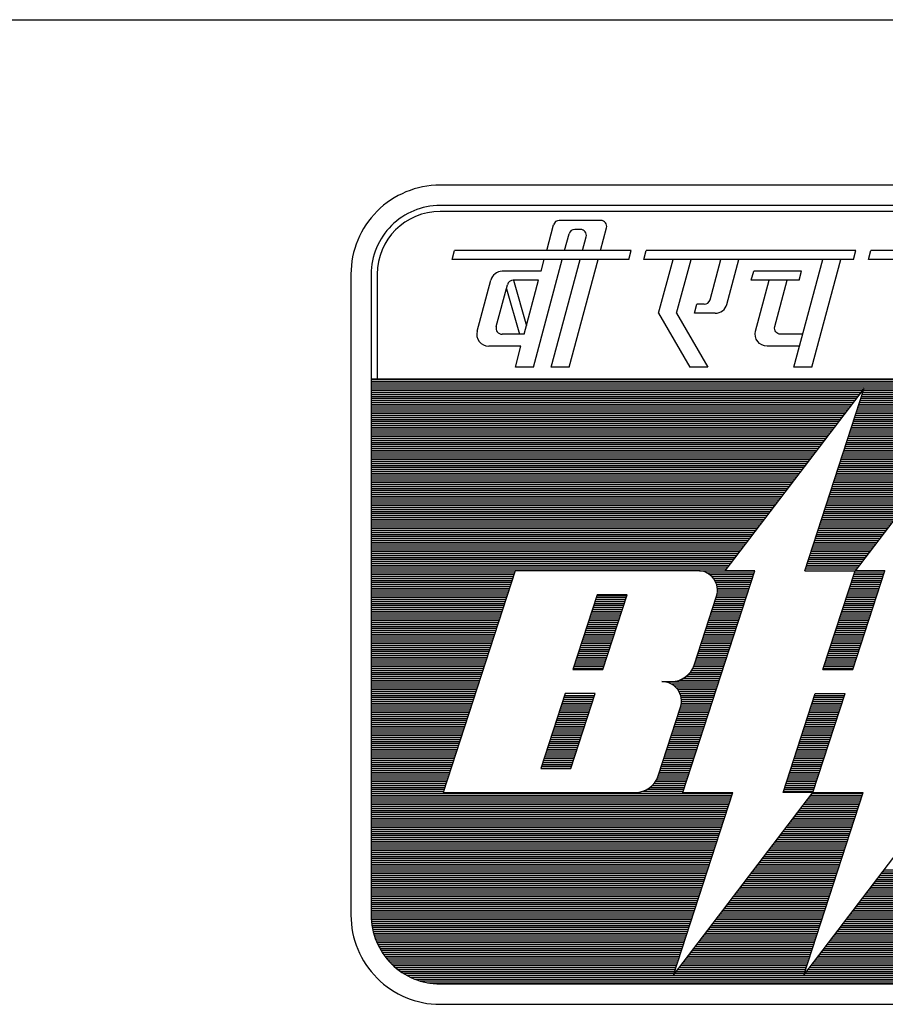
# Model space of a CAD drawing. Extents: x 18893 to 3351893, y -610358 to 406739.
# Tile 51 of 120: x 188106 to 190138, y 288477 to 290789. Entities that reach past the tile are written whole.
import ezdxf

# ---------------------------------------------------------------- set-up
doc = ezdxf.new("R2010")
doc.units = 0
doc.header["$LTSCALE"] = 800
doc.header["$MEASUREMENT"] = 0
doc.linetypes.add('CONTINOUS', pattern=[0])
doc.layers.get('0').update_dxf_attribs({"linetype": 'CONTINUOUS'})

# ---------------------------------------------------------------- blocks, each defined once
blk = doc.blocks.new('*X15')
at = {"color": 0}
for p, q in [((1.977, 11.67), (16.977, 11.67)), ((1.977, 11.64), (16.977, 11.64)), ((1.977, 11.61), (16.977, 11.61)), ((1.977, 11.58), (16.977, 11.58)), ((1.977, 11.55), (16.977, 11.55)), ((1.977, 11.52), (9.685, 11.52)), ((1.977, 11.49), (9.663, 11.49)), ((1.977, 11.46), (9.64, 11.46)), ((1.977, 11.43), (9.617, 11.43)), ((9.661, 11.43), (11.656, 11.43)), ((9.67, 11.46), (11.679, 11.46)), ((9.68, 11.49), (11.702, 11.49)), ((9.69, 11.52), (11.724, 11.52)), ((1.977, 11.4), (9.594, 11.4)), ((1.977, 11.37), (9.571, 11.37)), ((1.977, 11.34), (9.548, 11.34)), ((1.977, 11.31), (9.525, 11.31)), ((1.977, 11.28), (9.502, 11.28)), ((9.612, 11.28), (11.541, 11.28)), ((9.622, 11.31), (11.564, 11.31)), ((9.631, 11.34), (11.587, 11.34)), ((9.641, 11.37), (11.61, 11.37)), ((9.651, 11.4), (11.633, 11.4)), ((1.977, 11.25), (9.479, 11.25)), ((1.977, 11.22), (9.456, 11.22)), ((1.977, 11.19), (9.433, 11.19)), ((1.977, 11.16), (9.411, 11.16)), ((1.977, 11.13), (9.388, 11.13)), ((1.977, 11.1), (9.365, 11.1)), ((9.553, 11.1), (11.404, 11.1)), ((9.563, 11.13), (11.427, 11.13)), ((9.573, 11.16), (11.45, 11.16)), ((9.583, 11.19), (11.473, 11.19)), ((9.592, 11.22), (11.495, 11.22)), ((9.602, 11.25), (11.518, 11.25)), ((1.977, 11.07), (9.342, 11.07)), ((1.977, 11.04), (9.319, 11.04)), ((1.977, 11.01), (9.296, 11.01)), ((1.977, 10.98), (9.273, 10.98)), ((1.977, 10.95), (9.25, 10.95)), ((9.505, 10.95), (11.289, 10.95)), ((9.514, 10.98), (11.312, 10.98)), ((9.524, 11.01), (11.335, 11.01)), ((9.534, 11.04), (11.358, 11.04)), ((9.544, 11.07), (11.381, 11.07)), ((1.977, 10.92), (9.227, 10.92)), ((1.977, 10.89), (9.204, 10.89)), ((1.977, 10.86), (9.182, 10.86)), ((1.977, 10.83), (9.159, 10.83)), ((1.977, 10.8), (9.136, 10.8)), ((9.456, 10.8), (11.175, 10.8)), ((9.466, 10.83), (11.198, 10.83)), ((9.475, 10.86), (11.221, 10.86)), ((9.485, 10.89), (11.244, 10.89)), ((9.495, 10.92), (11.266, 10.92)), ((1.977, 10.77), (9.113, 10.77)), ((1.977, 10.74), (9.09, 10.74)), ((1.977, 10.71), (9.067, 10.71)), ((1.977, 10.68), (9.044, 10.68)), ((1.977, 10.65), (9.021, 10.65)), ((9.407, 10.65), (11.06, 10.65)), ((9.417, 10.68), (11.083, 10.68)), ((9.427, 10.71), (11.106, 10.71)), ((9.436, 10.74), (11.129, 10.74)), ((9.446, 10.77), (11.152, 10.77)), ((1.977, 10.62), (8.998, 10.62)), ((1.977, 10.59), (8.975, 10.59)), ((1.977, 10.56), (8.953, 10.56)), ((1.977, 10.53), (8.93, 10.53)), ((1.977, 10.5), (8.907, 10.5)), ((9.358, 10.5), (10.946, 10.5)), ((9.368, 10.53), (10.969, 10.53)), ((9.378, 10.56), (10.992, 10.56)), ((9.388, 10.59), (11.014, 10.59)), ((9.397, 10.62), (11.037, 10.62)), ((1.977, 10.47), (8.884, 10.47)), ((1.977, 10.44), (8.861, 10.44)), ((1.977, 10.41), (8.838, 10.41)), ((1.977, 10.38), (8.815, 10.38)), ((1.977, 10.35), (8.792, 10.35)), ((9.31, 10.35), (10.831, 10.35)), ((9.319, 10.38), (10.854, 10.38)), ((9.329, 10.41), (10.877, 10.41)), ((9.339, 10.44), (10.9, 10.44)), ((9.349, 10.47), (10.923, 10.47)), ((1.977, 10.32), (8.769, 10.32)), ((1.977, 10.29), (8.746, 10.29)), ((1.977, 10.26), (8.723, 10.26)), ((1.977, 10.23), (8.701, 10.23)), ((1.977, 10.2), (8.678, 10.2)), ((9.261, 10.2), (10.717, 10.2)), ((9.271, 10.23), (10.74, 10.23)), ((9.28, 10.26), (10.763, 10.26)), ((9.29, 10.29), (10.785, 10.29)), ((9.3, 10.32), (10.808, 10.32)), ((1.977, 10.17), (8.655, 10.17)), ((1.977, 10.14), (8.632, 10.14)), ((1.977, 10.11), (8.609, 10.11)), ((1.977, 10.08), (8.586, 10.08)), ((1.977, 10.05), (8.563, 10.05)), ((1.977, 10.02), (8.54, 10.02)), ((9.202, 10.02), (10.579, 10.02)), ((9.212, 10.05), (10.602, 10.05)), ((9.222, 10.08), (10.625, 10.08)), ((9.232, 10.11), (10.648, 10.11)), ((9.241, 10.14), (10.671, 10.14)), ((9.251, 10.17), (10.694, 10.17)), ((1.977, 9.99), (8.517, 9.99)), ((1.977, 9.96), (8.494, 9.96)), ((1.977, 9.93), (8.472, 9.93)), ((1.977, 9.9), (8.449, 9.9)), ((1.977, 9.87), (8.426, 9.87)), ((9.154, 9.87), (10.465, 9.87)), ((9.163, 9.9), (10.488, 9.9)), ((9.173, 9.93), (10.511, 9.93)), ((9.183, 9.96), (10.534, 9.96)), ((9.193, 9.99), (10.556, 9.99)), ((1.977, 9.84), (8.403, 9.84)), ((1.977, 9.81), (8.38, 9.81)), ((1.977, 9.78), (8.357, 9.78)), ((1.977, 9.75), (8.334, 9.75)), ((1.977, 9.72), (8.311, 9.72)), ((9.105, 9.72), (10.35, 9.72)), ((9.115, 9.75), (10.373, 9.75)), ((9.125, 9.78), (10.396, 9.78)), ((9.134, 9.81), (10.419, 9.81)), ((9.144, 9.84), (10.442, 9.84)), ((1.977, 9.69), (8.288, 9.69)), ((1.977, 9.66), (8.265, 9.66)), ((1.977, 9.63), (8.243, 9.63)), ((1.977, 9.6), (8.22, 9.6)), ((1.977, 9.57), (8.197, 9.57)), ((9.056, 9.57), (10.236, 9.57)), ((9.066, 9.6), (10.259, 9.6)), ((9.076, 9.63), (10.282, 9.63)), ((9.086, 9.66), (10.304, 9.66)), ((9.095, 9.69), (10.327, 9.69)), ((1.977, 9.54), (8.174, 9.54)), ((1.977, 9.51), (8.151, 9.51)), ((1.977, 9.48), (8.128, 9.48)), ((1.977, 9.45), (8.105, 9.45)), ((1.977, 9.42), (8.082, 9.42)), ((9.008, 9.42), (10.121, 9.42)), ((9.017, 9.45), (10.144, 9.45)), ((9.027, 9.48), (10.167, 9.48)), ((9.037, 9.51), (10.19, 9.51)), ((9.047, 9.54), (10.213, 9.54)), ((1.977, 9.39), (8.059, 9.39)), ((1.977, 9.36), (8.036, 9.36)), ((1.977, 9.33), (8.013, 9.33)), ((1.977, 9.3), (7.991, 9.3)), ((1.977, 9.27), (7.968, 9.27)), ((8.959, 9.27), (10.007, 9.27)), ((8.969, 9.3), (10.03, 9.3)), ((8.978, 9.33), (10.053, 9.33)), ((8.988, 9.36), (10.075, 9.36)), ((8.998, 9.39), (10.098, 9.39)), ((1.977, 9.24), (7.945, 9.24)), ((1.977, 9.21), (7.922, 9.21)), ((1.977, 9.18), (7.899, 9.18)), ((1.977, 9.15), (7.876, 9.15)), ((1.977, 9.12), (7.853, 9.12)), ((8.91, 9.12), (9.892, 9.12)), ((8.92, 9.15), (9.915, 9.15)), ((8.93, 9.18), (9.938, 9.18)), ((8.939, 9.21), (9.961, 9.21)), ((8.949, 9.24), (9.984, 9.24)), ((1.977, 9.09), (7.83, 9.09)), ((1.977, 9.06), (7.807, 9.06)), ((1.977, 9.03), (7.784, 9.03)), ((1.977, 9), (7.762, 9)), ((1.977, 8.97), (7.739, 8.97)), ((1.977, 8.94), (7.716, 8.94)), ((8.852, 8.94), (9.755, 8.94)), ((8.861, 8.97), (9.778, 8.97)), ((8.871, 9), (9.801, 9)), ((8.881, 9.03), (9.824, 9.03)), ((8.891, 9.06), (9.846, 9.06)), ((8.9, 9.09), (9.869, 9.09)), ((1.977, 8.91), (7.693, 8.91)), ((1.977, 8.88), (7.67, 8.88)), ((1.977, 8.85), (7.647, 8.85)), ((1.977, 8.82), (7.624, 8.82)), ((1.977, 8.79), (7.601, 8.79)), ((8.803, 8.79), (9.64, 8.79)), ((8.813, 8.82), (9.663, 8.82)), ((8.822, 8.85), (9.686, 8.85)), ((8.832, 8.88), (9.709, 8.88)), ((8.842, 8.91), (9.732, 8.91)), ((1.977, 8.76), (7.578, 8.76)), ((1.977, 8.73), (7.555, 8.73)), ((1.977, 8.7), (7.533, 8.7)), ((1.977, 8.67), (4.229, 8.67)), ((1.977, 8.64), (4.219, 8.64)), ((7.113, 8.67), (7.979, 8.67)), ((7.224, 8.64), (7.969, 8.64)), ((8.774, 8.7), (9.572, 8.7)), ((8.783, 8.73), (9.594, 8.73)), ((8.793, 8.76), (9.617, 8.76)), ((9.539, 8.64), (10.008, 8.64)), ((9.549, 8.67), (10.018, 8.67)), ((1.977, 8.61), (4.209, 8.61)), ((1.977, 8.58), (4.199, 8.58)), ((1.977, 8.55), (4.19, 8.55)), ((1.977, 8.52), (4.18, 8.52)), ((1.977, 8.49), (4.17, 8.49)), ((7.273, 8.61), (7.959, 8.61)), ((7.308, 8.58), (7.949, 8.58)), ((7.334, 8.55), (7.94, 8.55)), ((7.354, 8.52), (7.93, 8.52)), ((7.369, 8.49), (7.92, 8.49)), ((9.491, 8.49), (9.959, 8.49)), ((9.5, 8.52), (9.969, 8.52)), ((9.51, 8.55), (9.979, 8.55)), ((9.52, 8.58), (9.989, 8.58)), ((9.53, 8.61), (9.998, 8.61)), ((1.977, 8.46), (4.16, 8.46)), ((1.977, 8.43), (4.151, 8.43)), ((1.977, 8.4), (4.141, 8.4)), ((1.977, 8.37), (4.131, 8.37)), ((1.977, 8.34), (4.121, 8.34)), ((7.381, 8.46), (7.91, 8.46)), ((7.389, 8.43), (7.901, 8.43)), ((7.394, 8.4), (7.891, 8.4)), ((7.394, 8.34), (7.871, 8.34)), ((7.395, 8.37), (7.881, 8.37)), ((9.442, 8.34), (9.911, 8.34)), ((9.452, 8.37), (9.92, 8.37)), ((9.461, 8.4), (9.93, 8.4)), ((9.471, 8.43), (9.94, 8.43)), ((9.481, 8.46), (9.95, 8.46)), ((1.977, 8.31), (4.112, 8.31)), ((1.977, 8.28), (4.102, 8.28)), ((1.977, 8.25), (4.092, 8.25)), ((1.977, 8.22), (4.082, 8.22)), ((1.977, 8.19), (4.073, 8.19)), ((5.479, 8.19), (5.948, 8.19)), ((5.489, 8.22), (5.957, 8.22)), ((5.498, 8.25), (5.967, 8.25)), ((5.508, 8.28), (5.977, 8.28)), ((7.354, 8.19), (7.823, 8.19)), ((7.364, 8.22), (7.832, 8.22)), ((7.373, 8.25), (7.842, 8.25)), ((7.383, 8.28), (7.852, 8.28)), ((7.39, 8.31), (7.862, 8.31)), ((9.393, 8.19), (9.862, 8.19)), ((9.403, 8.22), (9.872, 8.22)), ((9.413, 8.25), (9.881, 8.25)), ((9.422, 8.28), (9.891, 8.28)), ((9.432, 8.31), (9.901, 8.31)), ((1.977, 8.16), (4.063, 8.16)), ((1.977, 8.13), (4.053, 8.13)), ((1.977, 8.1), (4.043, 8.1)), ((1.977, 8.07), (4.034, 8.07)), ((1.977, 8.04), (4.024, 8.04)), ((5.43, 8.04), (5.899, 8.04)), ((5.44, 8.07), (5.909, 8.07)), ((5.45, 8.1), (5.918, 8.1)), ((5.459, 8.13), (5.928, 8.13)), ((5.469, 8.16), (5.938, 8.16)), ((7.305, 8.04), (7.774, 8.04)), ((7.315, 8.07), (7.784, 8.07)), ((7.325, 8.1), (7.793, 8.1)), ((7.334, 8.13), (7.803, 8.13)), ((7.344, 8.16), (7.813, 8.16)), ((9.344, 8.04), (9.813, 8.04)), ((9.354, 8.07), (9.823, 8.07)), ((9.364, 8.1), (9.833, 8.1)), ((9.374, 8.13), (9.842, 8.13)), ((9.383, 8.16), (9.852, 8.16)), ((1.977, 8.01), (4.014, 8.01)), ((1.977, 7.98), (4.004, 7.98)), ((1.977, 7.95), (3.995, 7.95)), ((1.977, 7.92), (3.985, 7.92)), ((1.977, 7.89), (3.975, 7.89)), ((5.382, 7.89), (5.85, 7.89)), ((5.391, 7.92), (5.86, 7.92)), ((5.401, 7.95), (5.87, 7.95)), ((5.411, 7.98), (5.879, 7.98)), ((5.42, 8.01), (5.889, 8.01)), ((7.257, 7.89), (7.725, 7.89)), ((7.266, 7.92), (7.735, 7.92)), ((7.276, 7.95), (7.745, 7.95)), ((7.286, 7.98), (7.754, 7.98)), ((7.295, 8.01), (7.764, 8.01)), ((9.296, 7.89), (9.764, 7.89)), ((9.305, 7.92), (9.774, 7.92)), ((9.315, 7.95), (9.784, 7.95)), ((9.325, 7.98), (9.794, 7.98)), ((9.335, 8.01), (9.803, 8.01)), ((1.977, 7.86), (3.966, 7.86)), ((1.977, 7.83), (3.956, 7.83)), ((1.977, 7.8), (3.946, 7.8)), ((1.977, 7.77), (3.936, 7.77)), ((1.977, 7.74), (3.927, 7.74)), ((1.977, 7.71), (3.917, 7.71)), ((5.323, 7.71), (5.792, 7.71)), ((5.333, 7.74), (5.802, 7.74)), ((5.343, 7.77), (5.811, 7.77)), ((5.352, 7.8), (5.821, 7.8)), ((5.362, 7.83), (5.831, 7.83)), ((5.372, 7.86), (5.841, 7.86)), ((7.198, 7.71), (7.667, 7.71)), ((7.208, 7.74), (7.677, 7.74)), ((7.218, 7.77), (7.686, 7.77)), ((7.227, 7.8), (7.696, 7.8)), ((7.237, 7.83), (7.706, 7.83)), ((7.247, 7.86), (7.716, 7.86)), ((9.237, 7.71), (9.706, 7.71)), ((9.247, 7.74), (9.716, 7.74)), ((9.257, 7.77), (9.725, 7.77)), ((9.266, 7.8), (9.735, 7.8)), ((9.276, 7.83), (9.745, 7.83)), ((9.286, 7.86), (9.755, 7.86)), ((1.977, 7.68), (3.907, 7.68)), ((1.977, 7.65), (3.897, 7.65)), ((1.977, 7.62), (3.888, 7.62)), ((1.977, 7.59), (3.878, 7.59)), ((1.977, 7.56), (3.868, 7.56)), ((5.274, 7.56), (5.743, 7.56)), ((5.284, 7.59), (5.753, 7.59)), ((5.294, 7.62), (5.763, 7.62)), ((5.304, 7.65), (5.772, 7.65)), ((5.313, 7.68), (5.782, 7.68)), ((7.149, 7.56), (7.618, 7.56)), ((7.159, 7.59), (7.628, 7.59)), ((7.169, 7.62), (7.638, 7.62)), ((7.179, 7.65), (7.647, 7.65)), ((7.188, 7.68), (7.657, 7.68)), ((9.188, 7.56), (9.657, 7.56)), ((9.198, 7.59), (9.667, 7.59)), ((9.208, 7.62), (9.677, 7.62)), ((9.218, 7.65), (9.686, 7.65)), ((9.227, 7.68), (9.696, 7.68)), ((1.977, 7.53), (3.858, 7.53)), ((1.977, 7.5), (3.849, 7.5)), ((1.977, 7.47), (3.839, 7.47)), ((1.977, 7.44), (3.829, 7.44)), ((1.977, 7.41), (3.819, 7.41)), ((5.226, 7.41), (5.694, 7.41)), ((5.235, 7.44), (5.704, 7.44)), ((5.245, 7.47), (5.714, 7.47)), ((5.255, 7.5), (5.724, 7.5)), ((5.265, 7.53), (5.733, 7.53)), ((7.101, 7.41), (7.569, 7.41)), ((7.11, 7.44), (7.579, 7.44)), ((7.12, 7.47), (7.589, 7.47)), ((7.13, 7.5), (7.599, 7.5)), ((7.14, 7.53), (7.608, 7.53)), ((9.14, 7.41), (9.608, 7.41)), ((9.149, 7.44), (9.618, 7.44)), ((9.159, 7.47), (9.628, 7.47)), ((9.169, 7.5), (9.638, 7.5)), ((9.179, 7.53), (9.647, 7.53)), ((1.977, 7.38), (3.81, 7.38)), ((1.977, 7.35), (3.8, 7.35)), ((1.977, 7.32), (3.79, 7.32)), ((1.977, 7.29), (3.78, 7.29)), ((1.977, 7.26), (3.771, 7.26)), ((5.177, 7.26), (5.646, 7.26)), ((5.187, 7.29), (5.655, 7.29)), ((5.196, 7.32), (5.665, 7.32)), ((5.206, 7.35), (5.675, 7.35)), ((5.216, 7.38), (5.685, 7.38)), ((7.052, 7.26), (7.521, 7.26)), ((7.062, 7.29), (7.53, 7.29)), ((7.071, 7.32), (7.54, 7.32)), ((7.081, 7.35), (7.55, 7.35)), ((7.091, 7.38), (7.56, 7.38)), ((9.091, 7.26), (9.56, 7.26)), ((9.101, 7.29), (9.569, 7.29)), ((9.11, 7.32), (9.579, 7.32)), ((9.12, 7.35), (9.589, 7.35)), ((9.13, 7.38), (9.599, 7.38)), ((1.977, 7.23), (3.761, 7.23)), ((1.977, 7.2), (3.751, 7.2)), ((1.977, 7.17), (3.741, 7.17)), ((1.977, 7.14), (3.732, 7.14)), ((1.977, 7.11), (3.722, 7.11)), ((5.138, 7.14), (5.607, 7.14)), ((5.148, 7.17), (5.616, 7.17)), ((5.157, 7.2), (5.626, 7.2)), ((5.167, 7.23), (5.636, 7.23)), ((6.991, 7.11), (7.472, 7.11)), ((7.008, 7.14), (7.482, 7.14)), ((7.022, 7.17), (7.491, 7.17)), ((7.032, 7.2), (7.501, 7.2)), ((7.042, 7.23), (7.511, 7.23)), ((9.052, 7.14), (9.521, 7.14)), ((9.062, 7.17), (9.53, 7.17)), ((9.071, 7.2), (9.54, 7.2)), ((9.081, 7.23), (9.55, 7.23)), ((1.977, 7.08), (3.712, 7.08)), ((1.977, 7.05), (3.702, 7.05)), ((1.977, 7.02), (3.693, 7.02)), ((1.977, 6.99), (3.683, 6.99)), ((1.977, 6.96), (3.673, 6.96)), ((6.805, 6.96), (7.423, 6.96)), ((6.867, 6.99), (7.433, 6.99)), ((6.91, 7.02), (7.443, 7.02)), ((6.943, 7.05), (7.452, 7.05)), ((6.969, 7.08), (7.462, 7.08)), ((1.977, 6.93), (3.663, 6.93)), ((1.977, 6.9), (3.654, 6.9)), ((1.977, 6.87), (3.644, 6.87)), ((1.977, 6.84), (3.634, 6.84)), ((1.977, 6.81), (3.624, 6.81)), ((6.589, 6.93), (7.413, 6.93)), ((6.672, 6.9), (7.404, 6.9)), ((6.717, 6.87), (7.394, 6.87)), ((6.75, 6.84), (7.384, 6.84)), ((6.774, 6.81), (7.374, 6.81)), ((1.977, 6.78), (3.615, 6.78)), ((1.977, 6.75), (3.605, 6.75)), ((1.977, 6.72), (3.595, 6.72)), ((1.977, 6.69), (3.585, 6.69)), ((1.977, 6.66), (3.576, 6.66)), ((1.977, 6.63), (3.566, 6.63)), ((4.972, 6.63), (5.441, 6.63)), ((4.982, 6.66), (5.451, 6.66)), ((4.992, 6.69), (5.46, 6.69)), ((5.001, 6.72), (5.47, 6.72)), ((6.793, 6.78), (7.365, 6.78)), ((6.808, 6.75), (7.355, 6.75)), ((6.819, 6.72), (7.345, 6.72)), ((6.826, 6.69), (7.335, 6.69)), ((6.831, 6.66), (7.326, 6.66)), ((6.832, 6.63), (7.316, 6.63)), ((8.886, 6.63), (9.355, 6.63)), ((8.896, 6.66), (9.365, 6.66)), ((8.906, 6.69), (9.374, 6.69)), ((8.915, 6.72), (9.384, 6.72)), ((1.977, 6.6), (3.556, 6.6)), ((1.977, 6.57), (3.546, 6.57)), ((1.977, 6.54), (3.537, 6.54)), ((1.977, 6.51), (3.527, 6.51)), ((1.977, 6.48), (3.517, 6.48)), ((4.923, 6.48), (5.392, 6.48)), ((4.933, 6.51), (5.402, 6.51)), ((4.943, 6.54), (5.412, 6.54)), ((4.953, 6.57), (5.421, 6.57)), ((4.962, 6.6), (5.431, 6.6)), ((6.798, 6.48), (7.267, 6.48)), ((6.808, 6.51), (7.277, 6.51)), ((6.818, 6.54), (7.287, 6.54)), ((6.826, 6.57), (7.296, 6.57)), ((6.83, 6.6), (7.306, 6.6)), ((8.837, 6.48), (9.306, 6.48)), ((8.847, 6.51), (9.316, 6.51)), ((8.857, 6.54), (9.326, 6.54)), ((8.867, 6.57), (9.335, 6.57)), ((8.876, 6.6), (9.345, 6.6)), ((1.977, 6.45), (3.507, 6.45)), ((1.977, 6.42), (3.498, 6.42)), ((1.977, 6.39), (3.488, 6.39)), ((1.977, 6.36), (3.478, 6.36)), ((1.977, 6.33), (3.468, 6.33)), ((4.875, 6.33), (5.343, 6.33)), ((4.884, 6.36), (5.353, 6.36)), ((4.894, 6.39), (5.363, 6.39)), ((4.904, 6.42), (5.373, 6.42)), ((4.914, 6.45), (5.382, 6.45)), ((6.75, 6.33), (7.218, 6.33)), ((6.759, 6.36), (7.228, 6.36)), ((6.769, 6.39), (7.238, 6.39)), ((6.779, 6.42), (7.248, 6.42)), ((6.789, 6.45), (7.257, 6.45)), ((8.789, 6.33), (9.257, 6.33)), ((8.798, 6.36), (9.267, 6.36)), ((8.808, 6.39), (9.277, 6.39)), ((8.818, 6.42), (9.287, 6.42)), ((8.828, 6.45), (9.296, 6.45)), ((1.977, 6.3), (3.459, 6.3)), ((1.977, 6.27), (3.449, 6.27)), ((1.977, 6.24), (3.439, 6.24)), ((1.977, 6.21), (3.429, 6.21)), ((1.977, 6.18), (3.42, 6.18)), ((4.826, 6.18), (5.295, 6.18)), ((4.836, 6.21), (5.304, 6.21)), ((4.845, 6.24), (5.314, 6.24)), ((4.855, 6.27), (5.324, 6.27)), ((4.865, 6.3), (5.334, 6.3)), ((6.701, 6.18), (7.17, 6.18)), ((6.711, 6.21), (7.179, 6.21)), ((6.72, 6.24), (7.189, 6.24)), ((6.73, 6.27), (7.199, 6.27)), ((6.74, 6.3), (7.209, 6.3)), ((8.74, 6.18), (9.209, 6.18)), ((8.75, 6.21), (9.218, 6.21)), ((8.759, 6.24), (9.228, 6.24)), ((8.769, 6.27), (9.238, 6.27)), ((8.779, 6.3), (9.248, 6.3)), ((1.977, 6.15), (3.41, 6.15)), ((1.977, 6.12), (3.4, 6.12)), ((1.977, 6.09), (3.39, 6.09)), ((1.977, 6.06), (3.381, 6.06)), ((1.977, 6.03), (3.371, 6.03)), ((4.777, 6.03), (5.246, 6.03)), ((4.787, 6.06), (5.256, 6.06)), ((4.797, 6.09), (5.265, 6.09)), ((4.806, 6.12), (5.275, 6.12)), ((4.816, 6.15), (5.285, 6.15)), ((6.652, 6.03), (7.121, 6.03)), ((6.662, 6.06), (7.131, 6.06)), ((6.672, 6.09), (7.14, 6.09)), ((6.681, 6.12), (7.15, 6.12)), ((6.691, 6.15), (7.16, 6.15)), ((8.691, 6.03), (9.16, 6.03)), ((8.701, 6.06), (9.17, 6.06)), ((8.711, 6.09), (9.179, 6.09)), ((8.72, 6.12), (9.189, 6.12)), ((8.73, 6.15), (9.199, 6.15)), ((1.977, 6), (3.361, 6)), ((1.977, 5.97), (3.351, 5.97)), ((1.977, 5.94), (3.342, 5.94)), ((1.977, 5.91), (3.332, 5.91)), ((1.977, 5.88), (3.322, 5.88)), ((4.728, 5.88), (5.197, 5.88)), ((4.738, 5.91), (5.207, 5.91)), ((4.748, 5.94), (5.217, 5.94)), ((4.758, 5.97), (5.226, 5.97)), ((4.767, 6), (5.236, 6)), ((6.603, 5.88), (7.072, 5.88)), ((6.613, 5.91), (7.082, 5.91)), ((6.623, 5.94), (7.092, 5.94)), ((6.633, 5.97), (7.101, 5.97)), ((6.642, 6), (7.111, 6)), ((8.642, 5.88), (9.111, 5.88)), ((8.652, 5.91), (9.121, 5.91)), ((8.662, 5.94), (9.131, 5.94)), ((8.672, 5.97), (9.14, 5.97)), ((8.681, 6), (9.15, 6)), ((1.977, 5.85), (3.312, 5.85)), ((1.977, 5.82), (3.303, 5.82)), ((1.977, 5.79), (3.293, 5.79)), ((1.977, 5.76), (3.283, 5.76)), ((1.977, 5.73), (3.273, 5.73)), ((4.68, 5.73), (5.148, 5.73)), ((4.689, 5.76), (5.158, 5.76)), ((4.699, 5.79), (5.168, 5.79)), ((4.709, 5.82), (5.178, 5.82)), ((4.719, 5.85), (5.187, 5.85)), ((6.555, 5.73), (7.023, 5.73)), ((6.564, 5.76), (7.033, 5.76)), ((6.574, 5.79), (7.043, 5.79)), ((6.584, 5.82), (7.053, 5.82)), ((6.594, 5.85), (7.062, 5.85)), ((8.594, 5.73), (9.062, 5.73)), ((8.603, 5.76), (9.072, 5.76)), ((8.613, 5.79), (9.082, 5.79)), ((8.623, 5.82), (9.092, 5.82)), ((8.633, 5.85), (9.101, 5.85)), ((1.977, 5.7), (3.264, 5.7)), ((1.977, 5.67), (3.254, 5.67)), ((1.977, 5.64), (3.244, 5.64)), ((1.977, 5.61), (3.234, 5.61)), ((1.977, 5.58), (3.225, 5.58)), ((1.977, 5.55), (3.215, 5.55)), ((4.631, 5.58), (5.1, 5.58)), ((4.641, 5.61), (5.109, 5.61)), ((4.65, 5.64), (5.119, 5.64)), ((4.66, 5.67), (5.129, 5.67)), ((4.67, 5.7), (5.139, 5.7)), ((6.496, 5.55), (6.965, 5.55)), ((6.506, 5.58), (6.975, 5.58)), ((6.516, 5.61), (6.984, 5.61)), ((6.525, 5.64), (6.994, 5.64)), ((6.535, 5.67), (7.004, 5.67)), ((6.545, 5.7), (7.014, 5.7)), ((8.535, 5.55), (9.004, 5.55)), ((8.545, 5.58), (9.014, 5.58)), ((8.555, 5.61), (9.023, 5.61)), ((8.564, 5.64), (9.033, 5.64)), ((8.574, 5.67), (9.043, 5.67)), ((8.584, 5.7), (9.053, 5.7)), ((1.977, 5.52), (3.205, 5.52)), ((1.977, 5.49), (3.195, 5.49)), ((1.977, 5.46), (3.186, 5.46)), ((1.977, 5.43), (3.176, 5.43)), ((1.977, 5.4), (3.166, 5.4)), ((6.441, 5.4), (6.916, 5.4)), ((6.456, 5.43), (6.926, 5.43)), ((6.467, 5.46), (6.936, 5.46)), ((6.477, 5.49), (6.945, 5.49)), ((6.486, 5.52), (6.955, 5.52)), ((8.487, 5.4), (8.955, 5.4)), ((8.496, 5.43), (8.965, 5.43)), ((8.506, 5.46), (8.975, 5.46)), ((8.516, 5.49), (8.985, 5.49)), ((8.526, 5.52), (8.994, 5.52)), ((1.977, 5.37), (3.156, 5.37)), ((1.977, 5.34), (3.147, 5.34)), ((1.977, 5.31), (3.137, 5.31)), ((1.977, 5.28), (3.127, 5.28)), ((1.977, 5.25), (3.117, 5.25)), ((6.294, 5.25), (6.867, 5.25)), ((6.34, 5.28), (6.877, 5.28)), ((6.374, 5.31), (6.887, 5.31)), ((6.401, 5.34), (6.897, 5.34)), ((6.423, 5.37), (6.906, 5.37)), ((8.438, 5.25), (8.907, 5.25)), ((8.448, 5.28), (8.916, 5.28)), ((8.457, 5.31), (8.926, 5.31)), ((8.467, 5.34), (8.936, 5.34)), ((8.477, 5.37), (8.946, 5.37)), ((1.977, 5.22), (3.108, 5.22)), ((1.977, 5.19), (7.633, 5.19)), ((1.977, 5.16), (7.623, 5.16)), ((1.977, 5.13), (7.614, 5.13)), ((1.977, 5.1), (7.604, 5.1)), ((6.225, 5.22), (6.858, 5.22)), ((8.428, 5.22), (8.897, 5.22)), ((8.813, 5.1), (9.643, 5.1)), ((8.836, 5.13), (9.653, 5.13)), ((8.859, 5.16), (9.662, 5.16)), ((8.882, 5.19), (9.672, 5.19)), ((1.977, 5.07), (7.594, 5.07)), ((1.977, 5.04), (7.584, 5.04)), ((1.977, 5.01), (7.575, 5.01)), ((1.977, 4.98), (7.565, 4.98)), ((1.977, 4.95), (7.555, 4.95)), ((8.699, 4.95), (9.594, 4.95)), ((8.721, 4.98), (9.604, 4.98)), ((8.744, 5.01), (9.614, 5.01)), ((8.767, 5.04), (9.623, 5.04)), ((8.79, 5.07), (9.633, 5.07)), ((1.977, 4.92), (7.545, 4.92)), ((1.977, 4.89), (7.536, 4.89)), ((1.977, 4.86), (7.526, 4.86)), ((1.977, 4.83), (7.516, 4.83)), ((1.977, 4.8), (7.506, 4.8)), ((8.584, 4.8), (9.545, 4.8)), ((8.607, 4.83), (9.555, 4.83)), ((8.63, 4.86), (9.565, 4.86)), ((8.653, 4.89), (9.575, 4.89)), ((8.676, 4.92), (9.584, 4.92)), ((1.977, 4.77), (7.497, 4.77)), ((1.977, 4.74), (7.487, 4.74)), ((1.977, 4.71), (7.477, 4.71)), ((1.977, 4.68), (7.467, 4.68)), ((1.977, 4.65), (7.458, 4.65)), ((8.469, 4.65), (9.497, 4.65)), ((8.492, 4.68), (9.506, 4.68)), ((8.515, 4.71), (9.516, 4.71)), ((8.538, 4.74), (9.526, 4.74)), ((8.561, 4.77), (9.536, 4.77)), ((1.977, 4.62), (7.448, 4.62)), ((1.977, 4.59), (7.438, 4.59)), ((1.977, 4.56), (7.428, 4.56)), ((1.977, 4.53), (7.419, 4.53)), ((1.977, 4.5), (7.409, 4.5)), ((1.977, 4.47), (7.399, 4.47)), ((8.332, 4.47), (9.438, 4.47)), ((8.355, 4.5), (9.448, 4.5)), ((8.378, 4.53), (9.458, 4.53)), ((8.401, 4.56), (9.467, 4.56)), ((8.424, 4.59), (9.477, 4.59)), ((8.447, 4.62), (9.487, 4.62)), ((1.977, 4.44), (7.389, 4.44)), ((1.977, 4.41), (7.38, 4.41)), ((1.977, 4.38), (7.37, 4.38)), ((1.977, 4.35), (7.36, 4.35)), ((1.977, 4.32), (7.35, 4.32)), ((8.218, 4.32), (9.39, 4.32)), ((8.24, 4.35), (9.399, 4.35)), ((8.263, 4.38), (9.409, 4.38)), ((8.286, 4.41), (9.419, 4.41)), ((8.309, 4.44), (9.428, 4.44)), ((1.977, 4.29), (7.341, 4.29)), ((1.977, 4.26), (7.331, 4.26)), ((1.977, 4.23), (7.321, 4.23)), ((1.977, 4.2), (7.311, 4.2)), ((1.977, 4.17), (7.302, 4.17)), ((8.103, 4.17), (9.341, 4.17)), ((8.126, 4.2), (9.351, 4.2)), ((8.149, 4.23), (9.36, 4.23)), ((8.172, 4.26), (9.37, 4.26)), ((8.195, 4.29), (9.38, 4.29)), ((1.977, 4.14), (7.292, 4.14)), ((1.977, 4.11), (7.282, 4.11)), ((1.977, 4.08), (7.272, 4.08)), ((1.977, 4.05), (7.263, 4.05)), ((1.977, 4.02), (7.253, 4.02)), ((7.989, 4.02), (9.292, 4.02)), ((8.011, 4.05), (9.302, 4.05)), ((8.034, 4.08), (9.312, 4.08)), ((8.057, 4.11), (9.321, 4.11)), ((8.08, 4.14), (9.331, 4.14)), ((1.977, 3.99), (7.243, 3.99)), ((1.977, 3.96), (7.233, 3.96)), ((1.977, 3.93), (7.224, 3.93)), ((1.977, 3.9), (7.214, 3.9)), ((1.977, 3.87), (7.204, 3.87)), ((7.874, 3.87), (9.243, 3.87)), ((7.897, 3.9), (9.253, 3.9)), ((7.92, 3.93), (9.263, 3.93)), ((7.943, 3.96), (9.273, 3.96)), ((7.966, 3.99), (9.282, 3.99)), ((9.913, 3.87), (16.977, 3.87)), ((9.936, 3.9), (16.977, 3.9)), ((9.959, 3.93), (16.977, 3.93)), ((9.982, 3.96), (16.977, 3.96)), ((10.005, 3.99), (16.977, 3.99)), ((1.977, 3.84), (7.194, 3.84)), ((1.977, 3.81), (7.185, 3.81)), ((1.977, 3.78), (7.175, 3.78)), ((1.977, 3.75), (7.165, 3.75)), ((1.977, 3.72), (7.155, 3.72)), ((7.759, 3.72), (9.195, 3.72)), ((7.782, 3.75), (9.204, 3.75)), ((7.805, 3.78), (9.214, 3.78)), ((7.828, 3.81), (9.224, 3.81)), ((7.851, 3.84), (9.234, 3.84)), ((9.799, 3.72), (16.977, 3.72)), ((9.821, 3.75), (16.977, 3.75)), ((9.844, 3.78), (16.977, 3.78)), ((9.867, 3.81), (16.977, 3.81)), ((9.89, 3.84), (16.977, 3.84)), ((1.977, 3.69), (7.146, 3.69)), ((1.977, 3.66), (7.136, 3.66)), ((1.977, 3.63), (7.126, 3.63)), ((1.977, 3.6), (7.117, 3.6)), ((1.977, 3.57), (7.107, 3.57)), ((7.645, 3.57), (9.146, 3.57)), ((7.668, 3.6), (9.156, 3.6)), ((7.691, 3.63), (9.165, 3.63)), ((7.714, 3.66), (9.175, 3.66)), ((7.737, 3.69), (9.185, 3.69)), ((9.684, 3.57), (16.977, 3.57)), ((9.707, 3.6), (16.977, 3.6)), ((9.73, 3.63), (16.977, 3.63)), ((9.753, 3.66), (16.977, 3.66)), ((9.776, 3.69), (16.977, 3.69)), ((1.977, 3.54), (7.097, 3.54)), ((1.977, 3.51), (7.087, 3.51)), ((1.977, 3.48), (7.078, 3.48)), ((1.977, 3.45), (7.068, 3.45)), ((1.977, 3.42), (7.058, 3.42)), ((7.53, 3.42), (9.097, 3.42)), ((7.553, 3.45), (9.107, 3.45)), ((7.576, 3.48), (9.117, 3.48)), ((7.599, 3.51), (9.126, 3.51)), ((7.622, 3.54), (9.136, 3.54)), ((9.57, 3.42), (16.977, 3.42)), ((9.592, 3.45), (16.977, 3.45)), ((9.615, 3.48), (16.977, 3.48)), ((9.638, 3.51), (16.977, 3.51)), ((9.661, 3.54), (16.977, 3.54)), ((1.977, 3.39), (7.048, 3.39)), ((1.977, 3.36), (7.039, 3.36)), ((1.977, 3.33), (7.029, 3.33)), ((1.977, 3.3), (7.019, 3.3)), ((1.977, 3.27), (7.009, 3.27)), ((1.978, 3.24), (7, 3.24)), ((7.393, 3.24), (9.039, 3.24)), ((7.416, 3.27), (9.048, 3.27)), ((7.439, 3.3), (9.058, 3.3)), ((7.462, 3.33), (9.068, 3.33)), ((7.485, 3.36), (9.078, 3.36)), ((7.508, 3.39), (9.087, 3.39)), ((9.432, 3.24), (16.976, 3.24)), ((9.455, 3.27), (16.977, 3.27)), ((9.478, 3.3), (16.977, 3.3)), ((9.501, 3.33), (16.977, 3.33)), ((9.524, 3.36), (16.977, 3.36)), ((9.547, 3.39), (16.977, 3.39)), ((1.979, 3.21), (6.99, 3.21)), ((1.982, 3.18), (6.98, 3.18)), ((1.985, 3.15), (6.97, 3.15)), ((1.989, 3.12), (6.961, 3.12)), ((1.994, 3.09), (6.951, 3.09)), ((7.279, 3.09), (8.99, 3.09)), ((7.301, 3.12), (9, 3.12)), ((7.324, 3.15), (9.009, 3.15)), ((7.347, 3.18), (9.019, 3.18)), ((7.37, 3.21), (9.029, 3.21)), ((9.318, 3.09), (16.96, 3.09)), ((9.34, 3.12), (16.965, 3.12)), ((9.363, 3.15), (16.969, 3.15)), ((9.386, 3.18), (16.972, 3.18)), ((9.409, 3.21), (16.975, 3.21)), ((2, 3.06), (6.941, 3.06)), ((2.006, 3.03), (6.931, 3.03)), ((2.014, 3), (6.922, 3)), ((2.022, 2.97), (6.912, 2.97)), ((2.032, 2.94), (6.902, 2.94)), ((7.164, 2.94), (8.941, 2.94)), ((7.187, 2.97), (8.951, 2.97)), ((7.21, 3), (8.961, 3)), ((7.233, 3.03), (8.97, 3.03)), ((7.256, 3.06), (8.98, 3.06)), ((9.203, 2.94), (16.922, 2.94)), ((9.226, 2.97), (16.931, 2.97)), ((9.249, 3), (16.94, 3)), ((9.272, 3.03), (16.947, 3.03)), ((9.295, 3.06), (16.954, 3.06)), ((2.042, 2.91), (6.892, 2.91)), ((2.054, 2.88), (6.883, 2.88)), ((2.066, 2.85), (6.873, 2.85)), ((2.08, 2.82), (6.863, 2.82)), ((2.095, 2.79), (6.853, 2.79)), ((7.049, 2.79), (8.892, 2.79)), ((7.072, 2.82), (8.902, 2.82)), ((7.095, 2.85), (8.912, 2.85)), ((7.118, 2.88), (8.922, 2.88)), ((7.141, 2.91), (8.931, 2.91)), ((9.089, 2.79), (16.859, 2.79)), ((9.111, 2.82), (16.874, 2.82)), ((9.134, 2.85), (16.887, 2.85)), ((9.157, 2.88), (16.9, 2.88)), ((9.18, 2.91), (16.911, 2.91)), ((2.111, 2.76), (6.844, 2.76)), ((2.128, 2.73), (6.834, 2.73)), ((2.146, 2.7), (6.824, 2.7)), ((2.166, 2.67), (6.814, 2.67)), ((2.187, 2.64), (6.805, 2.64)), ((6.935, 2.64), (8.844, 2.64)), ((6.958, 2.67), (8.853, 2.67)), ((6.981, 2.7), (8.863, 2.7)), ((7.004, 2.73), (8.873, 2.73)), ((7.027, 2.76), (8.883, 2.76)), ((8.974, 2.64), (16.766, 2.64)), ((8.997, 2.67), (16.788, 2.67)), ((9.02, 2.7), (16.807, 2.7)), ((9.043, 2.73), (16.826, 2.73)), ((9.066, 2.76), (16.843, 2.76)), ((2.21, 2.61), (6.795, 2.61)), ((2.235, 2.58), (6.785, 2.58)), ((2.262, 2.55), (6.775, 2.55)), ((2.29, 2.52), (6.766, 2.52)), ((2.322, 2.49), (6.756, 2.49)), ((6.82, 2.49), (8.795, 2.49)), ((6.843, 2.52), (8.805, 2.52)), ((6.866, 2.55), (8.814, 2.55)), ((6.889, 2.58), (8.824, 2.58)), ((6.912, 2.61), (8.834, 2.61)), ((8.86, 2.49), (16.632, 2.49)), ((8.882, 2.52), (16.663, 2.52)), ((8.905, 2.55), (16.692, 2.55)), ((8.928, 2.58), (16.719, 2.58)), ((8.951, 2.61), (16.743, 2.61)), ((2.355, 2.46), (6.746, 2.46)), ((2.392, 2.43), (6.736, 2.43)), ((2.432, 2.4), (6.727, 2.4)), ((2.477, 2.37), (6.717, 2.37)), ((2.527, 2.34), (16.426, 2.34)), ((6.729, 2.37), (8.756, 2.37)), ((6.752, 2.4), (8.766, 2.4)), ((6.775, 2.43), (8.775, 2.43)), ((6.798, 2.46), (8.785, 2.46)), ((8.768, 2.37), (16.477, 2.37)), ((8.791, 2.4), (16.521, 2.4)), ((8.814, 2.43), (16.562, 2.43)), ((8.837, 2.46), (16.599, 2.46)), ((2.585, 2.31), (16.369, 2.31)), ((2.652, 2.28), (16.301, 2.28)), ((2.737, 2.25), (16.217, 2.25)), ((2.859, 2.22), (16.095, 2.22))]:
    blk.add_line(p, q, dxfattribs=at)
blk = doc.blocks.new('A$C731D3036')
for p, q in [((-593.641, 151.19), (-26.68, 151.19)), ((-390.637, 144.517), (-419.193, 144.517)), ((-415.485, 143.162), (-415.248, 144.05)), ((-413.602, 144.204), (-415.046, 144.204)), ((-413.609, 143.162), (-413.401, 143.942)), ((-414.86, 143.162), (-414.706, 143.737)), ((-414.311, 143.892), (-414.505, 143.892)), ((-414.235, 143.162), (-414.11, 143.629)), ((-418.776, 142.849), (-418.692, 143.162)), ((-412.543, 143.162), (-418.692, 143.162)), ((-412.627, 142.849), (-412.543, 143.162)), ((-412.106, 142.849), (-412.022, 143.162)), ((-404.727, 143.162), (-412.022, 143.162)), ((-404.811, 142.849), (-404.727, 143.162)), ((-404.289, 142.849), (-404.206, 143.162)), ((-398.786, 143.162), (-404.206, 143.162)), ((-412.627, 142.849), (-418.776, 142.849)), ((-415.949, 139.097), (-414.944, 142.849)), ((-415.681, 142.432), (-415.569, 142.849)), ((-415.324, 139.097), (-414.319, 142.849)), ((-414.699, 139.097), (-413.693, 142.849)), ((-404.811, 142.849), (-412.106, 142.849)), ((-411.59, 140.973), (-411.088, 142.849)), ((-410.965, 140.973), (-410.462, 142.849)), ((-409.798, 141.441), (-409.42, 142.849)), ((-409.215, 141.282), (-408.795, 142.849)), ((-406.882, 139.097), (-405.877, 142.849)), ((-406.257, 139.097), (-405.251, 142.849)), ((-398.87, 142.849), (-404.289, 142.849)), ((-421.382, 142.328), (-421.382, 138.681)), ((-415.681, 142.432), (-417.029, 142.432)), ((-408.365, 142.12), (-408.281, 142.432)), ((-406.614, 142.432), (-408.281, 142.432)), ((-406.698, 142.12), (-406.614, 142.432)), ((-417.906, 140.352), (-417.431, 142.123)), ((-417.239, 140.506), (-416.848, 141.965)), ((-415.765, 142.12), (-416.647, 142.12)), ((-416.644, 142.12), (-416.189, 140.537)), ((-416.267, 140.244), (-415.765, 142.12)), ((-406.698, 142.12), (-408.365, 142.12)), ((-416.885, 141.827), (-416.43, 140.244)), ((-410.34, 140.973), (-410.256, 141.286)), ((-409.999, 141.286), (-410.256, 141.286)), ((-411.59, 140.973), (-410.507, 139.097)), ((-410.965, 140.973), (-409.882, 139.097)), ((-409.617, 140.973), (-410.34, 140.973)), ((-416.267, 140.244), (-417.038, 140.244)), ((-416.379, 139.827), (-417.503, 139.827)), ((-416.575, 139.097), (-416.379, 139.827)), ((-415.949, 139.097), (-416.575, 139.097)), ((-414.699, 139.097), (-415.324, 139.097)), ((-409.882, 139.097), (-410.507, 139.097)), ((-406.257, 139.097), (-406.882, 139.097)), ((-388.239, 138.681), (-421.59, 138.681)), ((-404.434, 138.368), (-409.287, 132.01)), ((-406.5, 132.01), (-404.434, 138.368)), ((-399.9, 138.368), (-404.754, 132.01)), ((-410.751, 124.298), (-408.245, 132.01)), ((-408.245, 132.01), (-409.287, 132.01)), ((-406.5, 132.01), (-404.754, 132.01)), ((-405.871, 128.571), (-404.754, 132.01)), ((-404.829, 128.571), (-403.712, 132.01)), ((-403.712, 132.01), (-404.754, 132.01)), ((-405.871, 128.571), (-404.829, 128.571)), ((-407.26, 124.298), (-406.142, 127.737)), ((-406.218, 124.298), (-405.1, 127.737)), ((-406.142, 127.737), (-405.1, 127.737)), ((-411.071, 117.941), (-409.005, 124.298)), ((-411.071, 117.941), (-406.218, 124.298)), ((-410.751, 124.298), (-409.005, 124.298)), ((-406.218, 124.298), (-407.26, 124.298)), ((-406.538, 117.941), (-404.472, 124.298)), ((-406.538, 117.941), (-401.684, 124.298)), ((-406.218, 124.298), (-404.472, 124.298))]:
    blk.add_line(p, q)
for points in [[(-422.297, 138.681), (-422.297, 120.025, 0.414214), (-419.193, 116.921), (-390.637, 116.921, 0.414214), (-387.533, 120.025), (-387.533, 142.328, 0.414214), (-390.637, 145.432), (-419.193, 145.432, 0.414214), (-422.297, 142.328)], [(-421.59, 138.681), (-421.59, 120.025, 0.414214), (-419.193, 117.628), (-390.637, 117.628, 0.414214), (-388.239, 120.025), (-388.239, 138.681), (-388.239, 142.328, 0.414214), (-390.637, 144.725), (-419.193, 144.725, 0.414214), (-421.59, 142.328)], [(-419.193, 117.628), (-390.637, 117.628, 0.414214), (-388.239, 120.025), (-388.239, 138.681), (-421.59, 138.681), (-421.59, 120.025, 0.414214)], [(-410.22, 132.01), (-416.583, 132.01), (-419.089, 124.298), (-412.399, 124.298, 0.32492), (-411.606, 124.874), (-410.829, 127.267, 0.509525), (-411.473, 128.154), (-411.146, 128.154, 0.32492), (-410.353, 128.73), (-409.576, 131.124, 0.509525)]]:
    blk.add_lwpolyline(points, format="xyb", close=True)
for points in [[(-406.687, 139.827), (-407.811, 139.827, -0.493145), (-408.213, 140.352), (-407.74, 142.12)], [(-406.575, 140.244), (-407.345, 140.244, -0.493145), (-407.547, 140.506), (-407.114, 142.12)]]:
    blk.add_lwpolyline(points, format="xyb")
for points in [[(-413.727, 131.177), (-414.574, 128.571), (-413.532, 128.571), (-412.685, 131.177)], [(-414.845, 127.737), (-415.691, 125.132), (-414.649, 125.132), (-413.802, 127.737)]]:
    blk.add_lwpolyline(points, close=True)
for centre, radius, start, end in [((-419.193, 142.328), 2.189, 90, 180), ((-415.046, 143.996), 0.208, 90, 165), ((-413.602, 143.996), 0.208, 345, 90), ((-414.505, 143.683), 0.208, 90, 165), ((-414.311, 143.683), 0.208, 345, 90), ((-417.029, 142.016), 0.417, 90, 165), ((-416.647, 141.911), 0.208, 90, 165), ((-409.999, 141.494), 0.208, 270, 345), ((-409.617, 141.39), 0.417, 270, 345), ((-417.038, 140.452), 0.208, 165, 270), ((-417.503, 140.244), 0.417, 165, 270)]:
    blk.add_arc(centre, radius, start, end)
at = {"xscale": 2.223374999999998, "yscale": 2.223374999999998, "zscale": 2.223374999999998}
blk.add_blockref('*X15', (-425.985, 112.732), dxfattribs=at)

msp = doc.modelspace()

# ---------------------------------------------------------------- block references
at = {"color": 1, "linetype": 'CONTINOUS', "lineweight": 15, "xscale": 67.46500254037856, "yscale": 67.46500254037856, "zscale": 67.46500254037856}
msp.add_blockref('A$C731D3036', (217374.11, 280589.29), dxfattribs=at)

doc.saveas('drawing.dxf')
